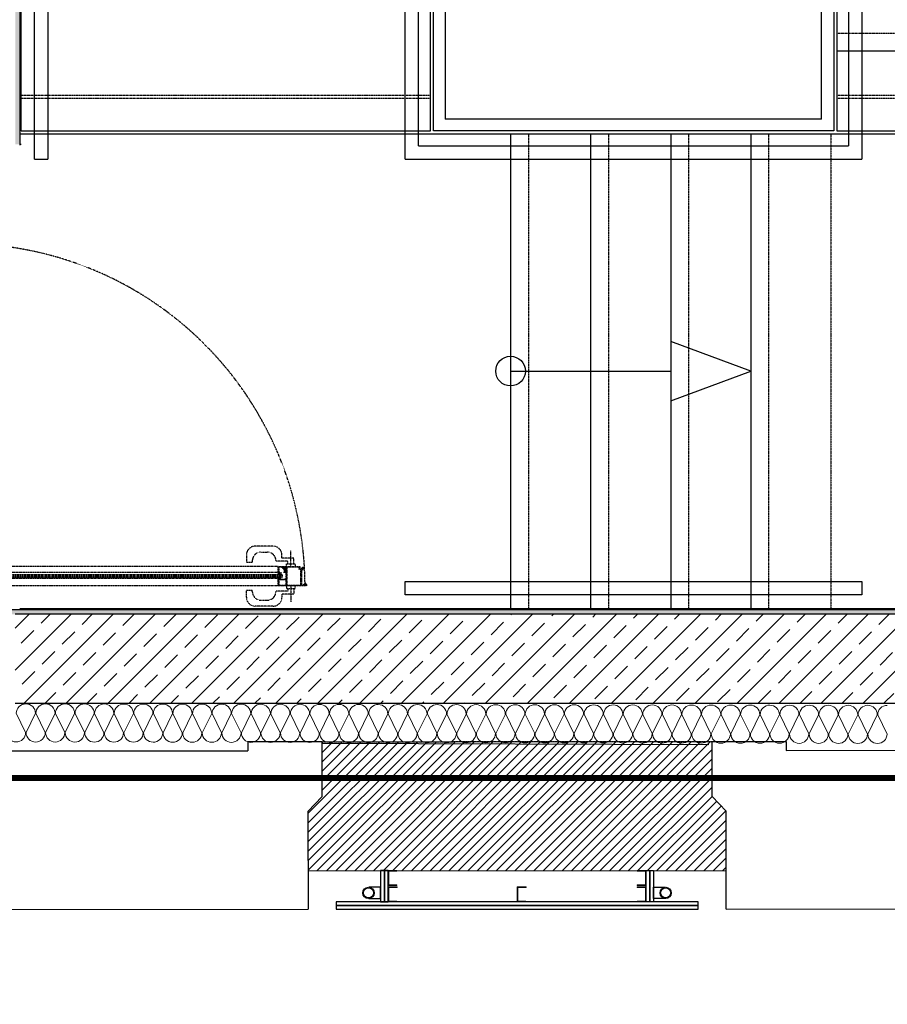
# Model space of a CAD drawing. Header units: millimetres. Extents: x -4577 to 1032787, y -66234 to 201209.
# Tile 222 of 256: x 19395 to 22320, y -56191 to -52871. Entities that reach past the tile are written whole.
import ezdxf

# ---------------------------------------------------------------- set-up
doc = ezdxf.new("R2010")
doc.units = ezdxf.units.MM
for name, pattern in [('510_5_2OG_ELT_1004$0$11-07-22_DS_2OG$0$AUSGEZOGEN', [0]), ('510_5_2OG_ELT_1004$0$11-07-22_DS_2OG$0$PUNKT2_S9', [0.075, 0, -0.075]), ('510_5_2OG_ELT_1004$0$11-07-22_DS_2OG$0$STRICHLINIE_S4', [0.095, 0.06, -0.035]), ('510_5_2OG_ELT_1004$0$11-07-22_DS_2OG$0$STRICHPUNKT2_S5', [0.5, 0.35, -0.05, 0.05, -0.05]), ('510_5_2OG_ELT_1004$0$11-07-22_DS_2OG$0$VERDECKT2_S15', [0.025, 0, -0.025]), ('510_5_2OG_ELT_1004$0$VERDECKT', [9.525, 6.35, -3.175])]:
    doc.linetypes.add(name, pattern=pattern)
for name, color, linetype in [('510_5_2OG_ELT_1004$0$11-07-22_DS_2OG$0$Bestand', 8, '510_5_2OG_ELT_1004$0$11-07-22_DS_2OG$0$STRICHPUNKT2_S5'), ('510_5_2OG_ELT_1004$0$11-07-22_DS_2OG$0$GLASS', 8, '510_5_2OG_ELT_1004$0$11-07-22_DS_2OG$0$AUSGEZOGEN'), ('510_5_2OG_ELT_1004$0$11-07-22_DS_2OG$0$Nichttragende_Bauteile', 8, '510_5_2OG_ELT_1004$0$11-07-22_DS_2OG$0$AUSGEZOGEN'), ('510_5_2OG_ELT_1004$0$11-07-22_DS_2OG$0$S03_AL_Kontur', 8, '510_5_2OG_ELT_1004$0$11-07-22_DS_2OG$0$AUSGEZOGEN'), ('510_5_2OG_ELT_1004$0$11-07-22_DS_2OG$0$S15_Glas_Kontur', 8, '510_5_2OG_ELT_1004$0$11-07-22_DS_2OG$0$AUSGEZOGEN'), ('510_5_2OG_ELT_1004$0$11-07-22_DS_2OG$0$S32_Folie_Kontur', 8, '510_5_2OG_ELT_1004$0$11-07-22_DS_2OG$0$AUSGEZOGEN'), ('510_5_2OG_ELT_1004$0$11-07-22_DS_2OG$0$Tragende_Bauteile', 8, '510_5_2OG_ELT_1004$0$11-07-22_DS_2OG$0$AUSGEZOGEN'), ('510_5_2OG_ELT_1004$0$Brandabschnitt', 6, '510_5_2OG_ELT_1004$0$VERDECKT')]:
    doc.layers.add(name, color=color, linetype=linetype)
pattern_1 = [(0, (1908.297, -66879.192), (25, 25), [12.5, -12.5]), (90, (1908.297, -66879.192), (25, 25), [12.5, -12.5])]

# ---------------------------------------------------------------- blocks, each defined once
blk = doc.blocks.new('510_5_2OG_ELT_1004$0$11-07-22_DS_2OG$0$MUSTERELEMENT_5')
at = {"layer": '510_5_2OG_ELT_1004$0$11-07-22_DS_2OG$0$Nichttragende_Bauteile', "color": 7, "linetype": '510_5_2OG_ELT_1004$0$11-07-22_DS_2OG$0$AUSGEZOGEN', "lineweight": 18}
for p, q in [((17.4877, 11.6823), (17.5193, 11.6172)), ((17.5206, 11.6172), (17.5524, 11.6822)), ((17.5537, 11.6822), (17.5853, 11.6171)), ((17.5866, 11.6171), (17.6184, 11.682)), ((17.6197, 11.682), (17.6513, 11.617)), ((17.6526, 11.617), (17.6844, 11.6819)), ((17.6858, 11.6819), (17.7173, 11.6169)), ((17.7186, 11.6169), (17.7504, 11.6818)), ((17.7518, 11.6818), (17.7833, 11.6167)), ((17.7847, 11.6167), (17.8165, 11.6817)), ((17.8178, 11.6817), (17.8493, 11.6166)), ((17.8507, 11.6166), (17.8825, 11.6816)), ((17.8838, 11.6816), (17.9154, 11.6165)), ((17.9167, 11.6165), (17.9485, 11.6815)), ((17.9498, 11.6815), (17.9814, 11.6164)), ((17.9827, 11.6164), (18.0145, 11.6813)), ((18.0158, 11.6813), (18.0474, 11.6163)), ((18.0487, 11.6163), (18.0805, 11.6812)), ((18.0818, 11.6812), (18.1134, 11.6162)), ((18.1147, 11.6162), (18.1465, 11.6811)), ((18.1478, 11.6811), (18.1794, 11.616)), ((18.1807, 11.616), (18.2125, 11.681)), ((18.2138, 11.681), (18.2454, 11.6159)), ((18.2467, 11.6159), (18.2785, 11.6809)), ((18.2798, 11.6809), (18.3114, 11.6158)), ((18.3127, 11.6158), (18.3445, 11.6808)), ((18.3459, 11.6808), (18.3774, 11.6157)), ((18.3787, 11.6157), (18.4105, 11.6806)), ((18.4119, 11.6806), (18.4434, 11.6156)), ((18.4448, 11.6156), (18.4766, 11.6805)), ((18.4779, 11.6805), (18.5094, 11.6155)), ((18.5108, 11.6155), (18.5426, 11.6804)), ((18.5439, 11.6804), (18.5755, 11.6153)), ((18.5768, 11.6153), (18.6086, 11.6803)), ((18.6099, 11.6803), (18.6415, 11.6152)), ((18.6428, 11.6152), (18.6746, 11.6802)), ((18.6759, 11.6802), (18.7075, 11.6151)), ((18.7088, 11.6151), (18.7406, 11.6801)), ((18.7419, 11.6801), (18.7735, 11.615)), ((18.7748, 11.615), (18.8066, 11.6799)), ((18.8079, 11.6799), (18.8395, 11.6149)), ((18.8408, 11.6149), (18.8726, 11.6798)), ((18.8739, 11.6798), (18.9055, 11.6148)), ((18.9068, 11.6148), (18.9386, 11.6797)), ((18.9399, 11.6797), (18.9715, 11.6146)), ((18.9728, 11.6146), (19.0046, 11.6796)), ((19.006, 11.6796), (19.0375, 11.6145)), ((19.0388, 11.6145), (19.0706, 11.6795)), ((19.072, 11.6795), (19.1035, 11.6144)), ((19.1049, 11.6144), (19.1367, 11.6794)), ((19.138, 11.6794), (19.1695, 11.6143)), ((19.1709, 11.6143), (19.2027, 11.6792)), ((19.204, 11.6792), (19.2356, 11.6142)), ((19.2369, 11.6142), (19.2687, 11.6791)), ((19.27, 11.6791), (19.3016, 11.6141)), ((19.3029, 11.6141), (19.3347, 11.679)), ((19.336, 11.679), (19.3676, 11.614)), ((19.3689, 11.6139), (19.4007, 11.6789)), ((19.402, 11.6789), (19.4336, 11.6138)), ((19.4349, 11.6138), (19.4667, 11.6788)), ((19.468, 11.6788), (19.4996, 11.6137)), ((19.5009, 11.6137), (19.5327, 11.6787)), ((19.534, 11.6787), (19.5656, 11.6136)), ((19.5669, 11.6136), (19.5987, 11.6785)), ((19.6, 11.6785), (19.6316, 11.6135)), ((19.6329, 11.6135), (19.6647, 11.6784)), ((19.6661, 11.6784), (19.6976, 11.6134)), ((19.6989, 11.6134), (19.7307, 11.6783)), ((19.7321, 11.6783), (19.7636, 11.6133)), ((19.765, 11.6133), (19.7968, 11.6782)), ((19.7981, 11.6782), (19.8296, 11.6131)), ((19.831, 11.6131), (19.8628, 11.6781)), ((19.8641, 11.6781), (19.8957, 11.613)), ((19.897, 11.613), (19.9288, 11.678)), ((19.9301, 11.678), (19.9617, 11.6129)), ((19.963, 11.6129), (19.9948, 11.6779)), ((19.9961, 11.6778), (20.0277, 11.6128)), ((20.029, 11.6128), (20.0608, 11.6777)), ((20.0621, 11.6777), (20.0937, 11.6127)), ((20.095, 11.6127), (20.1268, 11.6776)), ((20.1281, 11.6776), (20.1597, 11.6126)), ((20.161, 11.6126), (20.1928, 11.6775)), ((20.1941, 11.6775), (20.2257, 11.6124)), ((20.227, 11.6124), (20.2588, 11.6774)), ((20.2601, 11.6774), (20.2917, 11.6123)), ((20.293, 11.6123), (20.3248, 11.6773)), ((20.3262, 11.6773), (20.3577, 11.6122)), ((20.359, 11.6122), (20.3908, 11.6772)), ((20.3922, 11.6772), (20.4237, 11.6121))]:
    blk.add_line(p, q, dxfattribs=at)
for centre, start_param, end_param in [((17.5201, 11.6822), 1.570796, 3.141593), ((17.5201, 11.6822), 0, 1.570796), ((17.5861, 11.6821), 1.570796, 3.141593), ((17.5861, 11.6821), 0, 1.570796), ((17.6521, 11.682), 1.570796, 3.141593), ((17.6521, 11.682), 0, 1.570796), ((17.7181, 11.6819), 1.570796, 3.141593), ((17.7181, 11.6819), 0, 1.570796), ((17.7841, 11.6817), 1.570796, 3.141593), ((17.7841, 11.6817), 0, 1.570796), ((17.8501, 11.6816), 1.570796, 3.141593), ((17.8501, 11.6816), 0, 1.570796), ((17.9161, 11.6815), 1.570796, 3.141593), ((17.9161, 11.6815), 0, 1.570796), ((17.9821, 11.6814), 1.570796, 3.141593), ((17.9821, 11.6814), 0, 1.570796), ((18.0481, 11.6813), 1.570796, 3.141593), ((18.0481, 11.6813), 0, 1.570796), ((18.1142, 11.6812), 1.570796, 3.141593), ((18.1142, 11.6812), 0, 1.570796), ((18.1802, 11.681), 1.570796, 3.141593), ((18.1802, 11.681), 0, 1.570796), ((18.2462, 11.6809), 1.570796, 3.141593), ((18.2462, 11.6809), 0, 1.570796), ((18.3122, 11.6808), 1.570796, 3.141593), ((18.3122, 11.6808), 0, 1.570796), ((18.3782, 11.6807), 1.570796, 3.141593), ((18.3782, 11.6807), 0, 1.570796), ((18.4442, 11.6806), 1.570796, 3.141593), ((18.4442, 11.6806), 0, 1.570796), ((18.5102, 11.6805), 1.570796, 3.141593), ((18.5102, 11.6805), 0, 1.570796), ((18.5762, 11.6804), 1.570796, 3.141593), ((18.5762, 11.6804), 0, 1.570796), ((18.6422, 11.6802), 1.570796, 3.141593), ((18.6422, 11.6802), 0, 1.570796), ((18.7082, 11.6801), 1.570796, 3.141593), ((18.7082, 11.6801), 0, 1.570796), ((18.7743, 11.68), 1.570796, 3.141593), ((18.7743, 11.68), 0, 1.570796), ((18.8403, 11.6799), 1.570796, 3.141593), ((18.8403, 11.6799), 0, 1.570796), ((18.9063, 11.6798), 1.570796, 3.141593), ((18.9063, 11.6798), 0, 1.570796), ((18.9723, 11.6797), 1.570796, 3.141593), ((18.9723, 11.6797), 0, 1.570796), ((19.0383, 11.6795), 1.570796, 3.141593), ((19.0383, 11.6795), 0, 1.570796), ((19.1043, 11.6794), 1.570796, 3.141593), ((19.1043, 11.6794), 0, 1.570796), ((19.1703, 11.6793), 1.570796, 3.141593), ((19.1703, 11.6793), 0, 1.570796), ((19.2363, 11.6792), 1.570796, 3.141593), ((19.2363, 11.6792), 0, 1.570796), ((19.3023, 11.6791), 1.570796, 3.141593), ((19.3023, 11.6791), 0, 1.570796), ((19.3683, 11.679), 1.570796, 3.141593), ((19.3683, 11.679), 0, 1.570796), ((19.4344, 11.6788), 1.570796, 3.141593), ((19.4344, 11.6788), 0, 1.570796), ((19.5004, 11.6787), 1.570796, 3.141593), ((19.5004, 11.6787), 0, 1.570796), ((19.5664, 11.6786), 1.570796, 3.141593), ((19.5664, 11.6786), 0, 1.570796), ((19.6324, 11.6785), 1.570796, 3.141593), ((19.6324, 11.6785), 0, 1.570796), ((19.6984, 11.6784), 1.570796, 3.141593), ((19.6984, 11.6784), 0, 1.570796), ((19.7644, 11.6783), 1.570796, 3.141593), ((19.7644, 11.6783), 0, 1.570796), ((19.8304, 11.6781), 1.570796, 3.141593), ((19.8304, 11.6781), 0, 1.570796), ((19.8964, 11.678), 1.570796, 3.141593), ((19.8964, 11.678), 0, 1.570796), ((19.9624, 11.6779), 1.570796, 3.141593), ((19.9624, 11.6779), 0, 1.570796), ((20.0284, 11.6778), 1.570796, 3.141593), ((20.0284, 11.6778), 0, 1.570796), ((20.0945, 11.6777), 1.570796, 3.141593), ((20.0945, 11.6777), 0, 1.570796), ((20.1605, 11.6776), 1.570796, 3.141593), ((20.1605, 11.6776), 0, 1.570796), ((20.2265, 11.6774), 1.570796, 3.141593), ((20.2265, 11.6774), 0, 1.570796), ((20.2925, 11.6773), 1.570796, 3.141593), ((20.2925, 11.6773), 0, 1.570796), ((20.3585, 11.6772), 1.570796, 3.141593), ((20.3585, 11.6772), 0, 1.570796), ((20.4245, 11.6771), 1.570796, 3.141593), ((17.487, 11.6173), 3.141593, 6.283185), ((17.553, 11.6171), 3.141593, 6.283185), ((17.619, 11.617), 3.141593, 6.283185), ((17.685, 11.6169), 3.141593, 6.283185), ((17.751, 11.6168), 3.141593, 6.283185), ((17.817, 11.6167), 3.141593, 6.283185), ((17.883, 11.6166), 3.141593, 6.283185), ((17.949, 11.6165), 3.141593, 6.283185), ((18.015, 11.6163), 3.141593, 6.283185), ((18.081, 11.6162), 3.141593, 6.283185), ((18.147, 11.6161), 3.141593, 6.283185), ((18.2131, 11.616), 3.141593, 6.283185), ((18.2791, 11.6159), 3.141593, 6.283185), ((18.3451, 11.6158), 3.141593, 6.283185), ((18.4111, 11.6156), 3.141593, 6.283185), ((18.4771, 11.6155), 3.141593, 6.283185), ((18.5431, 11.6154), 3.141593, 6.283185), ((18.6091, 11.6153), 3.141593, 6.283185), ((18.6751, 11.6152), 3.141593, 6.283185), ((18.7411, 11.6151), 3.141593, 6.283185), ((18.8071, 11.6149), 3.141593, 6.283185), ((18.8732, 11.6148), 3.141593, 6.283185), ((18.9392, 11.6147), 3.141593, 6.283185), ((19.0052, 11.6146), 3.141593, 6.283185), ((19.0712, 11.6145), 3.141593, 6.283185), ((19.1372, 11.6144), 3.141593, 6.283185), ((19.2032, 11.6142), 3.141593, 6.283185), ((19.2692, 11.6141), 3.141593, 6.283185), ((19.3352, 11.614), 3.141593, 6.283185), ((19.4012, 11.6139), 3.141593, 6.283185), ((19.4672, 11.6138), 3.141593, 6.283185), ((19.5333, 11.6137), 3.141593, 6.283185), ((19.5993, 11.6135), 3.141593, 6.283185), ((19.6653, 11.6134), 3.141593, 6.283185), ((19.7313, 11.6133), 3.141593, 6.283185), ((19.7973, 11.6132), 3.141593, 6.283185), ((19.8633, 11.6131), 3.141593, 6.283185), ((19.9293, 11.613), 3.141593, 6.283185), ((19.9953, 11.6128), 3.141593, 6.283185), ((20.0613, 11.6127), 3.141593, 6.283185), ((20.1273, 11.6126), 3.141593, 6.283185), ((20.1934, 11.6125), 3.141593, 6.283185), ((20.2594, 11.6124), 3.141593, 6.283185), ((20.3254, 11.6123), 3.141593, 6.283185), ((20.3914, 11.6121), 3.141593, 6.283185)]:
    blk.add_ellipse(centre, major_axis=(0.0323, -0.0001), ratio=0.984775, start_param=start_param, end_param=end_param, dxfattribs=at)
blk = doc.blocks.new('510_5_2OG_ELT_1004$0$11-07-22_DS_2OG$0$COMPLEXOBJECT_6')
at = {"layer": '510_5_2OG_ELT_1004$0$11-07-22_DS_2OG$0$Nichttragende_Bauteile', "color": 7, "linetype": '510_5_2OG_ELT_1004$0$11-07-22_DS_2OG$0$AUSGEZOGEN', "lineweight": 18}
for p, q in [((18.7413, 11.1516), (18.7713, 11.1516)), ((18.7413, 11.1416), (18.7413, 11.1516)), ((18.7413, 11.1116), (18.7413, 11.1416)), ((18.7433, 11.1416), (18.7433, 11.1496)), ((18.7433, 11.1496), (18.7713, 11.1496)), ((18.7433, 11.1116), (18.7433, 11.1416)), ((18.7713, 11.1496), (18.7713, 11.1516)), ((18.7713, 11.1496), (18.7713, 11.1516)), ((18.7413, 11.1016), (18.7413, 11.1116)), ((18.7713, 11.1016), (18.7413, 11.1016)), ((18.7433, 11.1036), (18.7433, 11.1116)), ((18.7713, 11.1036), (18.7433, 11.1036)), ((18.7713, 11.1016), (18.7713, 11.1036))]:
    blk.add_line(p, q, dxfattribs=at)
blk = doc.blocks.new('510_5_2OG_ELT_1004$0$11-07-22_DS_2OG$0$COMPLEXOBJECT_7')
at = {"layer": '510_5_2OG_ELT_1004$0$11-07-22_DS_2OG$0$Nichttragende_Bauteile', "color": 7, "linetype": '510_5_2OG_ELT_1004$0$11-07-22_DS_2OG$0$AUSGEZOGEN', "lineweight": 18}
for p, q in [((19.6113, 11.1516), (19.5813, 11.1516)), ((19.5813, 11.1496), (19.5813, 11.1516)), ((19.5813, 11.1496), (19.5813, 11.1516)), ((19.6093, 11.1496), (19.5813, 11.1496)), ((19.6093, 11.1416), (19.6093, 11.1496)), ((19.6094, 11.1116), (19.6093, 11.1416)), ((19.6113, 11.1416), (19.6113, 11.1516)), ((19.6114, 11.1116), (19.6113, 11.1416)), ((19.5814, 11.1036), (19.6094, 11.1036)), ((19.5814, 11.1016), (19.5814, 11.1036)), ((19.5814, 11.1016), (19.6114, 11.1016)), ((19.6094, 11.1036), (19.6094, 11.1116)), ((19.6114, 11.1016), (19.6114, 11.1116))]:
    blk.add_line(p, q, dxfattribs=at)
blk = doc.blocks.new('510_5_2OG_ELT_1004$0$11-07-22_DS_2OG$0$COMPLEXOBJECT_8')
at = {"layer": '510_5_2OG_ELT_1004$0$11-07-22_DS_2OG$0$Nichttragende_Bauteile', "color": 7, "linetype": '510_5_2OG_ELT_1004$0$11-07-22_DS_2OG$0$AUSGEZOGEN', "lineweight": 18}
for p, q in [((19.6113, 11.0966), (19.5813, 11.0966)), ((19.5813, 11.0946), (19.5813, 11.0966)), ((19.5813, 11.0946), (19.5813, 11.0966)), ((19.6093, 11.0946), (19.5813, 11.0946)), ((19.6093, 11.0866), (19.6093, 11.0946)), ((19.6113, 11.0866), (19.6113, 11.0966)), ((19.6094, 11.0566), (19.6093, 11.0866)), ((19.6114, 11.0566), (19.6113, 11.0866)), ((19.5814, 11.0486), (19.6094, 11.0486)), ((19.5814, 11.0466), (19.5814, 11.0486)), ((19.5814, 11.0466), (19.6114, 11.0466)), ((19.6094, 11.0486), (19.6094, 11.0566)), ((19.6114, 11.0466), (19.6114, 11.0566))]:
    blk.add_line(p, q, dxfattribs=at)
blk = doc.blocks.new('510_5_2OG_ELT_1004$0$11-07-22_DS_2OG$0$COMPLEXOBJECT_9')
at = {"layer": '510_5_2OG_ELT_1004$0$11-07-22_DS_2OG$0$Nichttragende_Bauteile', "color": 7, "linetype": '510_5_2OG_ELT_1004$0$11-07-22_DS_2OG$0$AUSGEZOGEN', "lineweight": 18}
for p, q in [((19.1764, 11.0966), (19.2064, 11.0966)), ((19.1764, 11.0866), (19.1764, 11.0966)), ((19.1784, 11.0866), (19.1784, 11.0946)), ((19.1784, 11.0946), (19.2064, 11.0946)), ((19.2064, 11.0946), (19.2064, 11.0966)), ((19.2064, 11.0946), (19.2064, 11.0966)), ((19.1763, 11.0566), (19.1764, 11.0866)), ((19.1783, 11.0566), (19.1784, 11.0866)), ((19.1763, 11.0466), (19.1763, 11.0566)), ((19.2063, 11.0466), (19.1763, 11.0466)), ((19.1783, 11.0486), (19.1783, 11.0566)), ((19.2063, 11.0486), (19.1783, 11.0486)), ((19.2063, 11.0466), (19.2063, 11.0486))]:
    blk.add_line(p, q, dxfattribs=at)
blk = doc.blocks.new('510_5_2OG_ELT_1004$0$11-07-22_DS_2OG$0$COMPLEXOBJECT_10')
at = {"layer": '510_5_2OG_ELT_1004$0$11-07-22_DS_2OG$0$Nichttragende_Bauteile', "color": 7, "linetype": '510_5_2OG_ELT_1004$0$11-07-22_DS_2OG$0$AUSGEZOGEN', "lineweight": 18}
for p, q in [((18.7414, 11.0966), (18.7714, 11.0966)), ((18.7414, 11.0866), (18.7414, 11.0966)), ((18.7434, 11.0866), (18.7434, 11.0946)), ((18.7434, 11.0946), (18.7714, 11.0946)), ((18.7714, 11.0946), (18.7714, 11.0966)), ((18.7714, 11.0946), (18.7714, 11.0966)), ((18.7413, 11.0566), (18.7414, 11.0866)), ((18.7433, 11.0566), (18.7434, 11.0866)), ((18.7413, 11.0466), (18.7413, 11.0566)), ((18.7713, 11.0466), (18.7413, 11.0466)), ((18.7433, 11.0486), (18.7433, 11.0566)), ((18.7713, 11.0486), (18.7433, 11.0486)), ((18.7713, 11.0466), (18.7713, 11.0486))]:
    blk.add_line(p, q, dxfattribs=at)
blk = doc.blocks.new('510_5_2OG_ELT_1004')
at = {"layer": '510_5_2OG_ELT_1004$0$11-07-22_DS_2OG$0$Nichttragende_Bauteile', "linetype": 'Continuous'}
h = blk.add_hatch(dxfattribs=at)
h.set_pattern_fill('MUSTER_NA', color=256, scale=12.5, style=0, pattern_type=2)
h.set_pattern_definition(pattern_1)
h.paths.add_polyline_path([(19380, -53290.6), (19395, -53290.6), (19395, -47040.6), (26226.6, -47040.6), (26226.6, -47025.6), (19380, -47025.6)], flags=0)
h = blk.add_hatch(dxfattribs=at)
h.set_pattern_fill('MUSTER_NA', color=256, scale=12.5, style=0, pattern_type=2)
h.set_pattern_definition(pattern_1)
h.paths.add_polyline_path([(26355.7, -54860.6), (19130, -54860.6), (19130, -54875.6), (26355.7, -54875.6)], flags=0)
at = {"layer": '510_5_2OG_ELT_1004$0$11-07-22_DS_2OG$0$Tragende_Bauteile', "linetype": 'Continuous'}
h = blk.add_hatch(dxfattribs=at)
h.set_pattern_fill('SCHRAFFUR_16', color=256, scale=1000, style=0, pattern_type=2)
h.set_pattern_definition([(45, (1895.8, -66891.69), (-70.71068, 70.71068), []), (45, (1860.44, -66856.34), (-70.71068, 70.71068), [60, -35])])
h.paths.add_polyline_path([(19380, -55175.6), (26919.8, -55175.6), (26919.8, -54875.6), (19380, -54875.6)], flags=0)
h = blk.add_hatch(dxfattribs=at)
h.set_pattern_fill('SCHRAFFUR_24', color=256, scale=1000, style=0, pattern_type=2)
h.set_pattern_definition([(45, (1895.797, -66891.69), (-31.819805, 31.819805), []), (45, (1879.887, -66875.78), (-31.819805, 31.819805), [])])
h.paths.add_polyline_path([(21777.2, -55869.7), (21777, -55539.7), (21729.5, -55489.7), (21729.4, -55304.7), (20414.4, -55305.5), (20414.5, -55490.5), (20367, -55540.5), (20367.1, -55740.5), (21777.1, -55739.7), (21777.2, -55869.7)], flags=0)
at = {"linetype": '510_5_2OG_ELT_1004$0$11-07-22_DS_2OG$0$VERDECKT2_S15'}
for points in [[(20283.7, -54714.6), (20288.2, -54714.6), (20288.2, -54715.6), (20288, -54715.6), (20287.6, -54715.9), (20286.8, -54718.6), (20287.1, -54719.6), (20287.9, -54719.8), (20290.7, -54719.6), (20290.9, -54719.7), (20290.9, -54720.6), (20290.4, -54721.1), (20289.1, -54721.2), (20288.7, -54721.5), (20288.8, -54722), (20291.8, -54725), (20292, -54725.1), (20292.5, -54724.6), (20292.7, -54724.7), (20292.7, -54728), (20292.3, -54728.7), (20292.3, -54729.8), (20292.2, -54730), (20292, -54730.1), (20291.8, -54730), (20291.8, -54729.8), (20291.8, -54727.8), (20291.7, -54727.3), (20291.6, -54726.9), (20291.3, -54726.4), (20291, -54726.1), (20285.5, -54720.6), (20285.1, -54719.1), (20285.7, -54717.2), (20285.5, -54716.7), (20285.2, -54716.6), (20281.7, -54716.6), (20281.2, -54717.1), (20281.2, -54719.5), (20281.8, -54719.5), (20281.4, -54720.1), (20280.7, -54720.6), (20279.9, -54719.9), (20279.9, -54717), (20279.4, -54716.5), (20269.7, -54716.1), (20268.6, -54716.5), (20268.2, -54717.6), (20268.2, -54732.6), (20268.7, -54733.1), (20270.2, -54733.1), (20270.3, -54733.1), (20276.3, -54735.3), (20276.7, -54736.1), (20276.2, -54736.6), (20276, -54736.5), (20271.3, -54734.8), (20271.1, -54734.8), (20270.7, -54735.3), (20270.7, -54736.1), (20270.2, -54736.6), (20269.2, -54736.6), (20268.7, -54736.1), (20268.7, -54735.1), (20268.2, -54734.6), (20267.2, -54734.6), (20266.7, -54734.1), (20266.7, -54715.1), (20267.2, -54714.6), (20283.7, -54714.6)], [(20350.5, -54717.1), (20347.4, -54717.1), (20347.3, -54717.2), (20346.8, -54717.9), (20346.9, -54718.2), (20347.3, -54718.4), (20347.3, -54719.4), (20347.2, -54719.5), (20347.1, -54719.6), (20344.9, -54719.6), (20344.8, -54719.7), (20344.7, -54719.8), (20344.7, -54720.8), (20345.1, -54721.9), (20345.8, -54722.3), (20346.2, -54722.5), (20346.8, -54722.7), (20347.3, -54722.8), (20347.8, -54722.9), (20348.4, -54722.9), (20348.9, -54722.9), (20349.5, -54722.9), (20350.1, -54722.7), (20350.7, -54722.6), (20351.2, -54722.2), (20351, -54721.8), (20350.5, -54721.9), (20349.9, -54722.1), (20349.4, -54722.2), (20348.8, -54722.2), (20347, -54722), (20345.7, -54721), (20346.1, -54720.7), (20346.9, -54720.9), (20347.7, -54721), (20348.5, -54721), (20349.3, -54721), (20350.1, -54720.9), (20350.9, -54720.8), (20351.7, -54720.6), (20352.4, -54719.6), (20350.9, -54719.6), (20350.7, -54719.5), (20350.7, -54719.4), (20350.7, -54718.4), (20351, -54717.9), (20350.6, -54717.2), (20350.5, -54717.1)], [(20349.9, -54720.2), (20349.3, -54720.3), (20348.5, -54720.3), (20347.9, -54720.3), (20347.6, -54719.6), (20348.2, -54719.3), (20348.3, -54719.3), (20348.5, -54719.4), (20349, -54720.3), (20349.4, -54719.4), (20349.8, -54719.3), (20350.4, -54719.6), (20349.9, -54720.2)], [(20349.9, -54717.8), (20349.9, -54718.5), (20349.6, -54718.8), (20348.4, -54718.8), (20348.1, -54718.5), (20348.1, -54717.8), (20349, -54717.9), (20349.9, -54717.8)], [(20348.8, -54717.5), (20349, -54717.3), (20349.1, -54717.4), (20349.2, -54717.5), (20349.1, -54717.6), (20349, -54717.7), (20348.9, -54717.7), (20348.8, -54717.5)], [(20265.9, -54753.7), (20266, -54754.8), (20266.4, -54755.2), (20266.4, -54754.3), (20268.3, -54754.3), (20268.6, -54753.8), (20269, -54753.8), (20269.3, -54754.3), (20269.3, -54755.6), (20269, -54755.9), (20268.9, -54755.9), (20268.6, -54756.1), (20268.7, -54756.4), (20269.7, -54757.4), (20270.1, -54757.6), (20271.7, -54757.6), (20272.1, -54757.4), (20273.1, -54756.4), (20273.2, -54756.2), (20273.1, -54755.9), (20272.6, -54755.8), (20272.5, -54755.6), (20272.5, -54754.3), (20272.8, -54753.8), (20273.2, -54753.8), (20273.5, -54754.3), (20275.6, -54754.3), (20275.9, -54754), (20275.9, -54752), (20275.2, -54751), (20274.9, -54750.8), (20274.6, -54751), (20274.2, -54751.8), (20273.9, -54752), (20273.6, -54751.8), (20273.2, -54751), (20272.9, -54750.8), (20272.6, -54751), (20272.2, -54751.8), (20271.9, -54752), (20271.6, -54751.8), (20271.2, -54751), (20270.9, -54750.8), (20270.6, -54751), (20270.2, -54751.8), (20269.9, -54752), (20269.6, -54751.8), (20269.2, -54751), (20268.9, -54750.8), (20268.5, -54751), (20268.5, -54751.9), (20268, -54752.4), (20266.7, -54751.2), (20265.5, -54750.8), (20262.9, -54750.8), (20262.4, -54751.2), (20262.5, -54751.4), (20262.9, -54751.6), (20263.8, -54751.7), (20264.6, -54751.8), (20265.8, -54753.2), (20265.9, -54753.7)], [(20268.6, -54738.9), (20268, -54739.2), (20267.9, -54739.4), (20267.5, -54739.7), (20267.1, -54740), (20266.6, -54740.3), (20266.2, -54740.5), (20265.7, -54740.6), (20265.2, -54741.1), (20265.2, -54741.3), (20265.8, -54741.6), (20266.9, -54741.5), (20267.4, -54741.4), (20269.8, -54740.5), (20270.3, -54739.8), (20270.1, -54739.2), (20269.5, -54738.9), (20268.6, -54738.9)], [(20271.2, -54753.5), (20271.7, -54754), (20271.7, -54755.9), (20271.2, -54756.4), (20270.6, -54756.4), (20270.1, -54755.9), (20270.1, -54754), (20270.6, -54753.5), (20271.2, -54753.5)], [(20355.8, -54777), (20358.9, -54777), (20359, -54776.9), (20359.5, -54776.2), (20359.4, -54776), (20359, -54775.7), (20359, -54774.8), (20359.1, -54774.6), (20359.2, -54774.6), (20361.4, -54774.6), (20361.6, -54774.5), (20361.6, -54774.3), (20361.6, -54773.3), (20361.2, -54772.3), (20360.5, -54771.9), (20360.1, -54771.7), (20359.5, -54771.5), (20359, -54771.3), (20358.5, -54771.2), (20357.9, -54771.2), (20357.4, -54771.2), (20356.8, -54771.3), (20356.2, -54771.4), (20355.6, -54771.6), (20355.1, -54772), (20355.3, -54772.3), (20355.9, -54772.2), (20356.4, -54772.1), (20356.9, -54771.9), (20357.5, -54771.9), (20359.3, -54772.1), (20360.7, -54773.2), (20360.2, -54773.5), (20359.5, -54773.3), (20358.6, -54773.2), (20357.8, -54773.1), (20357, -54773.1), (20356.2, -54773.2), (20355.4, -54773.4), (20354.6, -54773.6), (20353.9, -54774.6), (20355.4, -54774.6), (20355.6, -54774.6), (20355.6, -54774.8), (20355.6, -54775.7), (20355.3, -54776.2), (20355.7, -54776.9), (20355.8, -54777)], [(20356.4, -54773.9), (20357.1, -54773.8), (20357.8, -54773.8), (20358.4, -54773.8), (20358.7, -54774.6), (20358.2, -54774.8), (20358, -54774.8), (20357.8, -54774.7), (20357.3, -54773.8), (20356.9, -54774.7), (20356.5, -54774.8), (20355.9, -54774.6), (20356.4, -54773.9)], [(20356.4, -54776.3), (20356.4, -54775.6), (20356.7, -54775.3), (20357.9, -54775.3), (20358.2, -54775.6), (20358.2, -54776.3), (20357.3, -54776.2), (20356.4, -54776.3)], [(20357.5, -54776.6), (20357.3, -54776.8), (20357.2, -54776.7), (20357.1, -54776.6), (20357.2, -54776.5), (20357.3, -54776.4), (20357.4, -54776.5), (20357.5, -54776.6)]]:
    blk.add_lwpolyline(points, close=True, dxfattribs=at)
for points in [[(20276.3, -54754.6), (20276.8, -54755.3), (20276.3, -54755.8), (20275.8, -54755.8), (20275.3, -54756.3), (20275.3, -54757.1), (20275.8, -54757.6), (20288.4, -54757.6), (20288.9, -54757.1), (20288.9, -54755.5), (20289.8, -54754.6), (20290.4, -54754.6), (20290.4, -54757.1), (20290.9, -54757.6), (20293.2, -54757.6), (20293.7, -54757.1), (20293.7, -54734.8), (20293.2, -54734.3), (20290.9, -54734.3), (20290.4, -54734.8), (20290.4, -54735.8), (20289.9, -54736.3), (20289.4, -54736.3), (20288.9, -54735.8), (20288.9, -54730.1), (20289.9, -54729.1), (20290.4, -54729.1), (20290.4, -54731.6), (20291.4, -54732.6), (20292.7, -54732.6), (20293.7, -54731.6), (20293.7, -54724.6), (20293.7, -54723.6), (20293.7, -54717.8)], [(20287.2, -54728.7), (20287.2, -54732.2), (20286.7, -54733.7), (20285.3, -54734.5), (20285.2, -54734.9), (20285.4, -54735.3), (20285.8, -54735.5), (20286.2, -54735.4), (20286.7, -54735.3), (20287.9, -54734.5), (20288.2, -54734.1), (20288.7, -54732.5), (20288.4, -54731.8), (20288.4, -54729.9), (20289.4, -54728.9), (20290.6, -54728.9), (20290.5, -54729.6), (20290.7, -54731), (20291.8, -54731.6), (20292.3, -54731.6), (20293.1, -54731.2), (20293.3, -54730.4), (20293.3, -54724), (20292.5, -54723.6), (20292.2, -54723.7), (20291.7, -54724.2), (20291.7, -54724.4), (20291.7, -54724.5), (20292, -54724.5), (20292.4, -54724.1), (20292.8, -54724), (20292.9, -54724.3), (20292.9, -54728.5), (20292.7, -54728.7), (20292.5, -54728.9), (20292.5, -54730.1), (20292.1, -54730.6), (20291.6, -54730.4), (20291.4, -54730.1), (20291.4, -54728.6), (20290.8, -54727.6), (20288.2, -54726.7), (20287.3, -54725.9), (20285.3, -54722.7), (20285.5, -54722.1), (20285.9, -54721.8), (20286, -54721.5), (20285.6, -54721), (20285.4, -54720.9), (20284.9, -54721.2), (20284.4, -54721), (20282.8, -54718.2), (20282.9, -54718), (20283.1, -54717.9), (20284.7, -54718.4), (20285.1, -54718.3), (20285.2, -54718.1), (20284.9, -54717.6), (20282, -54716.8), (20281.8, -54716.8), (20281.4, -54717.3), (20281.5, -54719.3), (20282.3, -54719.3), (20287.2, -54728.7)], [(20290.4, -54719.1), (20289.8, -54719.1), (20288.7, -54718), (20288.7, -54714.6), (20339.2, -54714.6), (20339.7, -54715.1), (20339.7, -54723.1), (20347.7, -54723.1), (20348.8, -54723.6), (20349.2, -54724.6), (20349.2, -54725.6), (20348.7, -54726.1), (20345.2, -54726.1), (20345.2, -54746.6), (20345.2, -54747.6), (20345.2, -54777.1)], [(20293.7, -54717.8), (20292.7, -54716.8), (20291.4, -54716.8), (20290.4, -54717.8), (20290.4, -54719.1)], [(20337.7, -54717.3), (20337.2, -54716.8), (20296, -54716.8), (20295.5, -54717.3), (20295.5, -54776.9)], [(20342.7, -54777.4), (20343.2, -54776.9), (20343.2, -54751.1), (20342.7, -54750.6), (20342.7, -54743.6), (20343.2, -54743.1), (20343.2, -54725.6), (20342.7, -54725.1), (20338.7, -54725.1), (20337.7, -54724.1), (20337.7, -54717.3)], [(20268.4, -54736.3), (20268.4, -54736.5), (20268.7, -54736.6), (20268.4, -54736.5), (20268.4, -54736.3), (20268.5, -54735.4), (20268.3, -54735.1), (20266.8, -54734.8), (20266.5, -54735), (20266.4, -54735.3), (20266.2, -54736.8), (20266.1, -54737.8), (20266, -54738.3), (20265.8, -54738.9), (20265.5, -54739.4), (20265.2, -54739.9), (20264.8, -54740.3), (20264.6, -54741.7), (20265.7, -54742.3), (20267.4, -54742.3), (20268.3, -54742.2), (20270.8, -54741.5), (20271.5, -54740.5), (20271.5, -54740.3), (20271.9, -54739.7), (20272.5, -54739.9), (20273, -54740.4), (20273.7, -54740.9), (20274.3, -54741.3), (20275, -54741.6), (20275.7, -54741.9)], [(20271.6, -54735), (20271.3, -54734.9), (20271.2, -54735.2), (20271.2, -54736.3), (20270.9, -54736.6), (20268.7, -54736.6)], [(20274.7, -54738.5), (20274.3, -54737.8), (20273.8, -54737.1), (20273.6, -54736.8), (20272.9, -54736.1), (20272.2, -54735.4), (20271.6, -54735)], [(20276.9, -54742.3), (20277.8, -54742.3), (20278.3, -54741.6), (20278, -54741.1), (20277.3, -54740.7), (20276.6, -54740.2), (20275.9, -54739.7), (20275.3, -54739.1), (20274.7, -54738.5)], [(20275.7, -54741.9), (20276.4, -54742.1), (20276.9, -54742.3)], [(20361.7, -54779.1), (20361.2, -54779.6), (20267.2, -54779.6), (20266.7, -54779.1), (20266.7, -54755.1), (20267.2, -54754.6), (20268.5, -54754.6), (20269, -54755.1), (20269, -54755.6), (20268, -54755.6), (20268, -54757.1), (20269, -54758.1), (20273, -54758.1), (20274, -54757.1), (20274, -54755.6), (20273, -54755.6), (20273, -54755.1), (20273.5, -54754.6), (20276.3, -54754.6)], [(20268.7, -54776.9), (20269.2, -54777.4), (20293.2, -54777.4), (20293.7, -54776.9), (20293.7, -54760.1), (20293.2, -54759.6), (20269.2, -54759.6), (20268.7, -54760.1), (20268.7, -54776.9)], [(20295.5, -54776.9), (20296, -54777.4), (20342.7, -54777.4)], [(20345.2, -54777.1), (20345.7, -54777.6), (20352.6, -54777.6), (20353.1, -54777.1), (20353.1, -54775.1), (20353.6, -54774.6), (20354.9, -54774.6), (20355.4, -54775.1), (20355.4, -54775.6), (20354.4, -54775.6), (20354.4, -54777.1), (20355.4, -54778.1)], [(20357.1, -54778.1), (20359.4, -54778.1), (20360.4, -54777.1), (20360.4, -54775.6), (20359.4, -54775.6), (20359.4, -54775.1), (20359.9, -54774.6), (20361.2, -54774.6), (20361.7, -54775.1), (20361.7, -54779.1)]]:
    blk.add_lwpolyline(points, dxfattribs=at)
at = {"layer": '510_5_2OG_ELT_1004$0$11-07-22_DS_2OG$0$Bestand', "linetype": '510_5_2OG_ELT_1004$0$11-07-22_DS_2OG$0$AUSGEZOGEN'}
for p, q in [((20414.4, -55305.5), (20164.4, -55305.6)), ((20164.4, -55305.6), (20164.4, -55335.6)), ((20414.5, -55490.5), (20414.4, -55305.5)), ((21729.4, -55304.7), (21979.4, -55304.6)), ((21729.5, -55489.7), (21729.4, -55304.7)), ((21979.4, -55304.6), (21979.4, -55334.6)), ((18989.4, -55336.3), (20164.4, -55335.6)), ((21979.4, -55334.6), (22509.4, -55334.3)), ((20414.5, -55490.5), (20367, -55540.5)), ((21729.5, -55489.7), (21777, -55539.7)), ((20367, -55540.5), (20367.2, -55870.5)), ((21777.2, -55869.7), (21777, -55539.7)), ((19367.2, -55871), (20367.2, -55870.5)), ((21777.2, -55869.7), (22457.2, -55869.3))]:
    blk.add_line(p, q, dxfattribs=at)
at = {"layer": '510_5_2OG_ELT_1004$0$11-07-22_DS_2OG$0$Bestand', "linetype": '510_5_2OG_ELT_1004$0$11-07-22_DS_2OG$0$PUNKT2_S9'}
blk.add_line((20414.4, -55305.5), (21729.4, -55304.7), dxfattribs=at)
at = {"layer": '510_5_2OG_ELT_1004$0$11-07-22_DS_2OG$0$GLASS', "linetype": '510_5_2OG_ELT_1004$0$11-07-22_DS_2OG$0$VERDECKT2_S15'}
blk.add_arc((19200, -54783.2), 1157.1, 0.2554, 91.31, dxfattribs=at)
at = {"layer": '510_5_2OG_ELT_1004$0$11-07-22_DS_2OG$0$Nichttragende_Bauteile', "linetype": '510_5_2OG_ELT_1004$0$11-07-22_DS_2OG$0$AUSGEZOGEN'}
for p, q in [((19395, -47040.6), (19395, -53294.2)), ((22235, -48560.6), (22235, -53340.6)), ((22190, -48605.6), (22190, -53295.6)), ((22140, -48655.6), (22140, -53245.6)), ((22098.7, -53205.6), (22100, -48695.6)), ((19445, -53340.6), (19445, -49803.2)), ((19490, -49820.8), (19490, -53340.6)), ((20695, -53340.6), (20695, -50292.3)), ((20740, -53295.6), (20740, -50310)), ((20790, -53245.6), (20790, -50329.5)), ((20830, -50345.2), (20830, -53205.6)), ((22098.7, -53205.6), (20830, -53205.6)), ((22140, -53245.6), (20790, -53245.6)), ((19395, -53290.6), (19400, -53290.6)), ((20740, -53295.6), (22190, -53295.6)), ((19445, -53340.6), (19490, -53340.6)), ((20695, -53340.6), (22235, -53340.6)), ((20695, -54810.6), (20695, -54765.6)), ((20695, -54765.6), (22235, -54765.6)), ((22235, -54765.6), (22235, -54810.6)), ((22235, -54810.6), (20695, -54810.6)), ((23540, -54860.6), (19130, -54860.6)), ((20624.6, -55845.1), (20624.6, -55740.1)), ((20637.1, -55845.1), (20637.1, -55740.1)), ((21507.1, -55845.1), (21507.1, -55740.1)), ((21519.6, -55845.1), (21519.6, -55740.1)), ((20612.1, -55796.1), (20572.8, -55796.1)), ((20612.1, -55796.1), (20612.1, -55834.1)), ((20612.1, -55834.1), (20612.1, -55796.1)), ((21532.1, -55796.1), (21532.1, -55834.1)), ((21532.1, -55834.1), (21532.1, -55796.1)), ((21532.1, -55796.1), (21571.5, -55796.1)), ((20572.3, -55834.1), (20612.1, -55834.1)), ((21572, -55834.1), (21532.1, -55834.1)), ((20462.1, -55857.6), (21682.1, -55857.6)), ((20462.1, -55870.1), (21682.1, -55870.1))]:
    blk.add_line(p, q, dxfattribs=at)
at = {"layer": '510_5_2OG_ELT_1004$0$11-07-22_DS_2OG$0$Nichttragende_Bauteile', "linetype": '510_5_2OG_ELT_1004$0$11-07-22_DS_2OG$0$VERDECKT2_S15'}
for p, q in [((20249.2, -54645.9), (20189.2, -54645.9)), ((20159.2, -54676.4), (20159.2, -54700.2)), ((20209.2, -54665.9), (20229.2, -54665.9)), ((20279.2, -54686.9), (20279.2, -54676.4)), ((20309.2, -54714.1), (20309.2, -54660.8)), ((20159.2, -54700.2), (20179.2, -54700.2)), ((20159.2, -54700.2), (20179.2, -54700.2)), ((20179.2, -54695.9), (20179.2, -54700.2)), ((20259.2, -54696.9), (20259.2, -54695.9)), ((20299.2, -54696.9), (20259.2, -54696.9)), ((20319.2, -54686.9), (20279.2, -54686.9)), ((20294.2, -54705.9), (20324.2, -54705.9)), ((20294.2, -54714.1), (20294.2, -54705.9)), ((20299.2, -54705.9), (20299.2, -54696.9)), ((20319.2, -54705.9), (20319.2, -54686.9)), ((20324.2, -54705.9), (20324.2, -54714.1)), ((20294.2, -54780.1), (20294.2, -54788.3)), ((20309.2, -54780.1), (20309.2, -54833.3)), ((20324.2, -54788.3), (20324.2, -54780.1)), ((20159.2, -54817.8), (20159.2, -54793.9)), ((20159.2, -54793.9), (20179.2, -54793.9)), ((20159.2, -54793.9), (20179.2, -54793.9)), ((20179.2, -54798.3), (20179.2, -54793.9)), ((20299.2, -54797.3), (20259.2, -54797.3)), ((20259.2, -54797.3), (20259.2, -54798.3)), ((20319.2, -54807.3), (20279.2, -54807.3)), ((20279.2, -54807.3), (20279.2, -54817.8)), ((20294.2, -54788.3), (20324.2, -54788.3)), ((20299.2, -54788.3), (20299.2, -54797.3)), ((20319.2, -54788.3), (20319.2, -54807.3)), ((20249.2, -54848.3), (20189.2, -54848.3)), ((20209.2, -54828.3), (20229.2, -54828.3))]:
    blk.add_line(p, q, dxfattribs=at)
at = {"layer": '510_5_2OG_ELT_1004$0$11-07-22_DS_2OG$0$Nichttragende_Bauteile', "linetype": '510_5_2OG_ELT_1004$0$11-07-22_DS_2OG$0$AUSGEZOGEN'}
for points in [[(20624.6, -55845.1), (20624.6, -55740.1), (20612.1, -55740.1), (20612.1, -55845.1), (20624.6, -55845.1)], [(20637.1, -55845.1), (20637.1, -55740.1), (20624.6, -55740.1), (20624.6, -55845.1), (20637.1, -55845.1)], [(21507.1, -55845.1), (21507.1, -55740.1), (21519.6, -55740.1), (21519.6, -55845.1), (21507.1, -55845.1)], [(21519.6, -55845.1), (21519.6, -55740.1), (21532.1, -55740.1), (21532.1, -55845.1), (21519.6, -55845.1)], [(20462.1, -55857.6), (21682.1, -55857.6), (21682.1, -55845.1), (20462.1, -55845.1), (20462.1, -55857.6)], [(20462.1, -55870.1), (21682.1, -55870.1), (21682.1, -55857.6), (20462.1, -55857.6), (20462.1, -55870.1)]]:
    blk.add_lwpolyline(points, close=True, dxfattribs=at)
for centre, radius in [((20571.1, -55815.1), 19), ((20571.1, -55815.1), 17), ((21573.1, -55815.1), 19), ((21573.1, -55815.1), 17)]:
    blk.add_circle(centre, radius, dxfattribs=at)
at = {"layer": '510_5_2OG_ELT_1004$0$11-07-22_DS_2OG$0$Nichttragende_Bauteile', "linetype": '510_5_2OG_ELT_1004$0$11-07-22_DS_2OG$0$VERDECKT2_S15'}
for centre, start, end in [((20189.2, -54675.9), 90, 180), ((20249.2, -54675.9), 0, 90), ((20209.2, -54695.9), 90, 180), ((20229.2, -54695.9), 0, 90), ((20189.2, -54818.3), 180, 270), ((20209.2, -54798.3), 180, 270), ((20229.2, -54798.3), 270, 0), ((20249.2, -54818.3), 270, 0)]:
    blk.add_arc(centre, 30, start, end, dxfattribs=at)
at = {"layer": '510_5_2OG_ELT_1004$0$11-07-22_DS_2OG$0$S03_AL_Kontur', "linetype": '510_5_2OG_ELT_1004$0$11-07-22_DS_2OG$0$VERDECKT2_S15'}
for p, q in [((20267.2, -54714.6), (19231.1, -54714.6)), ((20267.2, -54734.6), (19298, -54734.6)), ((20267.2, -54779.6), (19231.1, -54779.6)), ((20266, -54754.6), (19289.9, -54754.6))]:
    blk.add_line(p, q, dxfattribs=at)
at = {"layer": '510_5_2OG_ELT_1004$0$11-07-22_DS_2OG$0$S15_Glas_Kontur', "linetype": '510_5_2OG_ELT_1004$0$11-07-22_DS_2OG$0$VERDECKT2_S15'}
blk.add_lwpolyline([(19287.2, -54750.6), (20279.7, -54750.6), (20280.7, -54749.6), (20280.7, -54743.6), (20279.7, -54742.6), (19287.2, -54742.6)], dxfattribs=at)
at = {"layer": '510_5_2OG_ELT_1004$0$11-07-22_DS_2OG$0$S32_Folie_Kontur', "linetype": '510_5_2OG_ELT_1004$0$11-07-22_DS_2OG$0$VERDECKT2_S15'}
blk.add_line((20280.7, -54746.6), (19287.2, -54746.6), dxfattribs=at)
at = {"layer": '510_5_2OG_ELT_1004$0$11-07-22_DS_2OG$0$Tragende_Bauteile', "linetype": '510_5_2OG_ELT_1004$0$11-07-22_DS_2OG$0$AUSGEZOGEN'}
for p, q in [((22150, -48655.6), (22150, -53245.6)), ((19400, -53245.6), (19400, -49785.6)), ((20780, -53245.6), (20780, -50325.6)), ((22150, -52975.6), (23530, -52975.6)), ((19395, -53255.6), (23530, -53255.6)), ((19400, -53245.6), (20780, -53245.6)), ((21050, -53255.6), (21050, -54855.6)), ((21320, -53255.6), (21320, -54855.6)), ((21590, -53255.6), (21590, -54855.6)), ((21860, -53255.6), (21860, -54855.6)), ((22150, -53245.6), (23530, -53245.6)), ((21860, -54055.6), (21590, -53955.6)), ((21050, -54055.6), (21590, -54055.6)), ((21590, -54155.6), (21860, -54055.6)), ((23550, -54875.6), (19380, -54875.6)), ((19395, -54855.6), (23530, -54855.6)), ((19380, -55175.6), (26919.8, -55175.6)), ((20413.4, -55310), (21718.3, -55315)), ((20414.4, -55305.5), (21729.4, -55304.7)), ((20367.1, -55740.5), (21777.1, -55739.7))]:
    blk.add_line(p, q, dxfattribs=at)
at = {"layer": '510_5_2OG_ELT_1004$0$11-07-22_DS_2OG$0$Tragende_Bauteile', "linetype": '510_5_2OG_ELT_1004$0$11-07-22_DS_2OG$0$STRICHLINIE_S4'}
for p, q in [((22150, -52915.6), (23530, -52915.6)), ((21110, -53255.6), (21110, -54855.6)), ((21380, -53255.6), (21380, -54855.6)), ((21650, -53255.6), (21650, -54855.6)), ((21920, -53255.6), (21920, -54855.6)), ((22130, -53255.6), (22130, -54855.6))]:
    blk.add_line(p, q, dxfattribs=at)
at = {"layer": '510_5_2OG_ELT_1004$0$11-07-22_DS_2OG$0$Tragende_Bauteile', "linetype": '510_5_2OG_ELT_1004$0$11-07-22_DS_2OG$0$PUNKT2_S9'}
for p, q in [((19400, -53125.6), (20780, -53125.6)), ((22150, -53125.6), (23530, -53125.6)), ((19400, -53135.6), (20780, -53135.6)), ((22150, -53135.6), (23530, -53135.6))]:
    blk.add_line(p, q, dxfattribs=at)
at = {"layer": '510_5_2OG_ELT_1004$0$11-07-22_DS_2OG$0$Tragende_Bauteile', "linetype": '510_5_2OG_ELT_1004$0$11-07-22_DS_2OG$0$AUSGEZOGEN'}
blk.add_circle((21050, -54055.6), 50, dxfattribs=at)
at = {"layer": '510_5_2OG_ELT_1004$0$Brandabschnitt', "lineweight": 25, "const_width": 20, "flags": 128}
blk.add_lwpolyline([(18958, -65392.4), (18958, -55428), (46739.4, -55428), (46739.4, -55068.7)], dxfattribs=at)
at = {"layer": '510_5_2OG_ELT_1004$0$11-07-22_DS_2OG$0$Nichttragende_Bauteile', "linetype": '510_5_2OG_ELT_1004$0$11-07-22_DS_2OG$0$AUSGEZOGEN', "xscale": 1000, "yscale": 1000, "zscale": 1000}
for name in ['510_5_2OG_ELT_1004$0$11-07-22_DS_2OG$0$MUSTERELEMENT_5', '510_5_2OG_ELT_1004$0$11-07-22_DS_2OG$0$COMPLEXOBJECT_6', '510_5_2OG_ELT_1004$0$11-07-22_DS_2OG$0$COMPLEXOBJECT_7', '510_5_2OG_ELT_1004$0$11-07-22_DS_2OG$0$COMPLEXOBJECT_10', '510_5_2OG_ELT_1004$0$11-07-22_DS_2OG$0$COMPLEXOBJECT_9', '510_5_2OG_ELT_1004$0$11-07-22_DS_2OG$0$COMPLEXOBJECT_8']:
    blk.add_blockref(name, (1895.8, -66891.7), dxfattribs=at)

msp = doc.modelspace()

# ---------------------------------------------------------------- block references
msp.add_blockref('510_5_2OG_ELT_1004', (0, -0.1))

doc.saveas('drawing.dxf')
